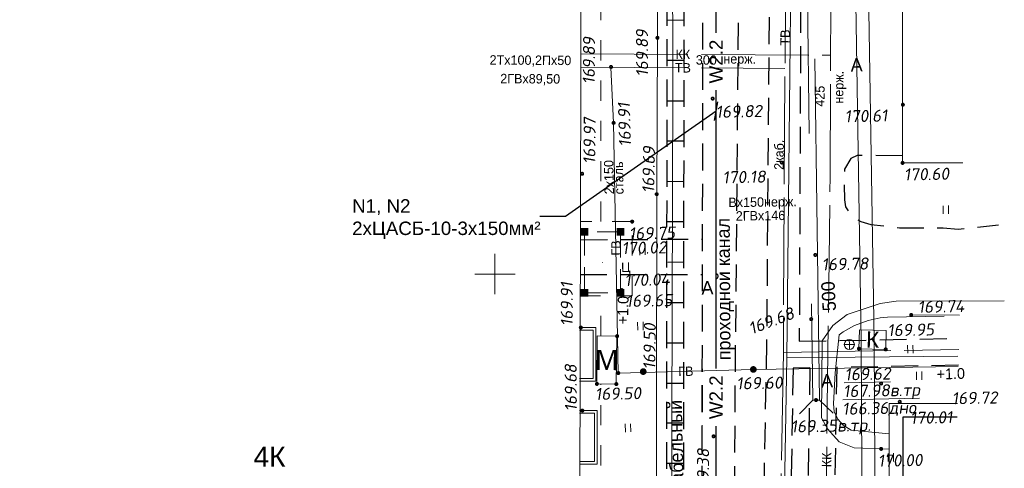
# Model space of a CAD drawing. Header units: millimetres. Extents: x 528565 to 529698, y -48331 to -46821.
# Tile 35 of 53: x 528947 to 529020, y -47271 to -47237. Entities that reach past the tile are written whole.
import ezdxf
from ezdxf import colors
from ezdxf.entities.mleader import LeaderData, LeaderLine
from ezdxf.enums import TextEntityAlignment as Align
from ezdxf.math import Vec2, Vec3

# ---------------------------------------------------------------- set-up
doc = ezdxf.new("R2010")
doc.units = ezdxf.units.MM
for name, pattern in [('DASHED', [19.049999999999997, 12.7, -6.35]), ('LU023', [3, 2, -1]), ('LU024', [3, 1.5, -1.5]), ('LU197', [9, 8, -1])]:
    doc.linetypes.add(name, pattern=pattern)
for name, color, linetype, lineweight in [('02 План', 7, 'Continuous', 25), ('_ПР_КЛ_10', 10, 'ОПС_W2', 30), ('ELEKTROSET_', 6, 'LU1191', 9), ('KANALIZACIA', 1, 'LU197', 13), ('OTMETKI', 7, 'Continuous', 13), ('setka', 5, 'Continuous', 0), ('TEPLOSET_', 94, 'LU197', 13), ('TEXT', 7, 'Continuous', 13), ('TOPOGRAFIA', 7, 'Continuous', 13), ('WODOPROWOD', 150, 'LU197', 13), ('ZDANIA', 7, 'Continuous', 15), ('электрика', 1, 'Continuous', 40)]:
    doc.layers.add(name, color=color, linetype=linetype, lineweight=lineweight)
doc.layers.add('Проходные каналы', color=7, linetype='Continuous')
doc.styles.add('R-131', font='trebuc.ttf')
doc.styles.add('SIMPLEX', font='arial.ttf')
doc.styles.add('SIMPLEX_K', font='txt')
doc.styles.get("Standard").update_dxf_attribs({"font": 'arial.ttf'})
doc.styles.add('Standard_k', font='simplex.shx', dxfattribs={"oblique": 10})
doc.styles.add('ОПС', font='arial.ttf')
doc.styles.add('СГЕНЕРИР_СТИЛЬ_1', font='times.ttf')
doc.linetypes.add('LU1191', pattern='A,1,-2,0.29,[131,ltypeshp01.shx,S=1.3,R=180,X=0.9229999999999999,Y=0.65],0.29,[131,ltypeshp01.shx,S=1.3,R=180,X=1.3,Y=0.65],5,[131,ltypeshp01.shx,S=1.3,R=0,X=-1.3,Y=-0.65],0.58,[131,ltypeshp01.shx,S=1.3,R=0,X=-1.3,Y=-0.65],-2,3', length=14.16)
doc.linetypes.add('ОПС_W2', pattern='A,10,-0.5,["W2",ОПС,S=1,R=0,X=0,Y=-0.5],-2.5', length=13)

# ---------------------------------------------------------------- blocks, each defined once
blk = doc.blocks.new('_Oblique')
at = {"color": 0, "linetype": 'ByBlock', "lineweight": -2}
blk.add_line((-0.5, -0.5), (0.5, 0.5), dxfattribs=at)
blk = doc.blocks.new('Pk_blok')
at = {"color": 0, "linetype": 'Continuous', "lineweight": 13, "const_width": 0.25}
blk.add_lwpolyline([(-0.175, 0, 1), (0.175, 0, 1)], format="xyb", close=True, dxfattribs=at)
blk = doc.blocks.new('KK_blok')
at = {"color": 0, "linetype": 'Continuous', "lineweight": 13}
for q in [(-0.75, 9.18454765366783e-17), (4.592273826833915e-17, 0.75), (-1.377682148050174e-16, -0.75), (0.75, -1.836909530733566e-16)]:
    blk.add_line((0, 0), q, dxfattribs=at)
blk.add_circle((0, 0), 0.75, dxfattribs=at)
blk = doc.blocks.new('MSTB_blok')
at = {"color": 0, "linetype": 'Continuous', "lineweight": 13, "const_width": 0.495}
blk.add_lwpolyline([(-0.2525, 0, 1), (0.2525, 0, 1)], format="xyb", close=True, dxfattribs=at)
blk = doc.blocks.new('U401t')
at = {"layer": 'TOPOGRAFIA'}
for p, q in [((-0.4000000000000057, 0), (-0.4000000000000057, 1.199999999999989)), ((0.4000000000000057, 0), (0.4000000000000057, 1.199999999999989))]:
    blk.add_line(p, q, dxfattribs=at)
blk = doc.blocks.new('U1075')
at = {"const_width": 0.5}
for points in [[(-0.2499999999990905, 4), (0.2500000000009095, 4)], [(3.750000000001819, 4), (4.250000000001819, 4)], [(-0.25, 0), (0.25, 0)], [(3.75, -9.094947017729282e-13), (4.25, -9.094947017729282e-13)]]:
    blk.add_lwpolyline(points, dxfattribs=at)
at = {"linetype": 'LU023'}
blk.add_lwpolyline([(4, -9.094947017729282e-13), (4.000000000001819, 4), (9.094947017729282e-13, 4), (0, 0)], close=True, dxfattribs=at)
at = {"const_width": 0.005}
blk.add_lwpolyline([(1.992500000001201, 2, 1), (2.007500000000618, 2, 1)], format="xyb", close=True, dxfattribs=at)
blk = doc.blocks.new('Setka_blok')
at = {"color": 0, "linetype": 'Continuous', "lineweight": 0}
for p, q in [((0, -3), (0, 3)), ((-3, 0), (3, 0))]:
    blk.add_line(p, q, dxfattribs=at)
blk = doc.blocks.new('A$C7B8D562C')
at = {"layer": 'ELEKTROSET_', "flags": 128}
for points in [[(65.74531402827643, 166.4272511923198), (65.6977528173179, 140.7528431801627), (65.19049390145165, 91.4752255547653), (64.09421394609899, 29.68813532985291), (71.88874780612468, 29.90176810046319)], [(69.50842590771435, 0.4420751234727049), (69.30891587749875, 25.9716049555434), (71.80512896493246, 69.160046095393), (71.67821904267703, 92.81002893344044), (70.69495130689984, 154.0797474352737)], [(68.55893019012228, 0.4420751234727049), (68.35968984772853, 25.93709539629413), (70.85590293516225, 69.12553653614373), (70.72899301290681, 92.77551937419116), (69.74572527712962, 154.0452378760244)], [(65.19049390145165, 91.4752255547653), (77.91834559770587, 91.60546011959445)]]:
    blk.add_lwpolyline(points, dxfattribs=at)
blk.add_lwpolyline([(8.016607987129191, 7.126805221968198), (42.80251183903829, 6.85531070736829, 0.3597034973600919), (57.24494816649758, 17.96508080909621), (57.28804194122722, 28.74507824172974), (56.53590461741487, 61.27555187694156), (56.68571543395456, 111.9720983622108), (56.58426590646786, 152.7959929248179), (56.30012339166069, 156.1553225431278), (73.83854515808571, 156.5145812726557)], format="xyb", dxfattribs=at)
at = {"layer": 'KANALIZACIA', "flags": 128}
for points in [[(68.57965522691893, 147.8570389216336), (68.40373189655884, 104.9922418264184), (67.88619082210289, 62.78425540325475), (67.2196967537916, 18.04011854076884), (67.32360656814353, 0.4420751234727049)], [(49.8125989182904, 114.1321923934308), (68.44075649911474, 114.0135130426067), (68.44075649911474, 114.0135130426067)]]:
    blk.add_lwpolyline(points, dxfattribs=at)
at = {"layer": 'TEPLOSET_', "linetype": 'Continuous', "flags": 128}
blk.add_lwpolyline([(52.62192031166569, 90.35082244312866), (52.27330987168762, 108.9807716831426), (52.07513928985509, 113.1177477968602)], dxfattribs=at)
at = {"layer": 'TEPLOSET_', "linetype": 'Continuous'}
blk.add_lwpolyline([(52.62192031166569, 90.35082244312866), (62.68857511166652, 90.62204304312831), (77.96007097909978, 90.829743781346)], dxfattribs=at)
at = {"layer": 'TOPOGRAFIA', "lineweight": 13}
for p in [(55.54928873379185, 124.3231334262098), (55.48570783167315, 103.6733955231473)]:
    blk.add_line(p, (55.53924175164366, 115.3180474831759), dxfattribs=at)
at = {"layer": 'TOPOGRAFIA'}
for p, q in [((70.59423426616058, 93.56807260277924), (70.55763051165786, 92.16853756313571)), ((70.59423426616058, 93.56807260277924), (72.58874030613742, 93.51590784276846)), ((72.58874030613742, 93.51590784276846), (72.5521365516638, 92.11637280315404)), ((70.55763051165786, 92.16853756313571), (72.5521365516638, 92.11637280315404))]:
    blk.add_line(p, q, dxfattribs=at)
at = {"layer": 'TOPOGRAFIA', "linetype": 'Continuous', "ltscale": 2}
for p, q in [((66.12373382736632, 87.32561638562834), (67.11031013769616, 88.33888146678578)), ((67.61027048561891, 88.34555365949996), (68.62353556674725, 87.35897734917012))]:
    blk.add_line(p, q, dxfattribs=at)
at = {"layer": 'TOPOGRAFIA', "flags": 128}
for points in [[(73.84472416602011, 166.4272511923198), (73.80705787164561, 106.0011203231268), (78.3068718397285, 106.005303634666)], [(72.81666997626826, 88.07985433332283), (72.80354100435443, 68.19132250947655)], [(77.89722113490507, 88.07951539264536), (72.81666997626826, 88.07985433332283)]]:
    blk.add_lwpolyline(points, dxfattribs=at)
at = {"layer": 'TOPOGRAFIA', "linetype": 'DASHED', "ltscale": 2}
blk.add_lwpolyline([(67.11031013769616, 88.33888146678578), (67.61027048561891, 88.34555365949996), (67.00630156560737, 133.6021168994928), (66.50634121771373, 133.5954447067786)], close=True, dxfattribs=at)
at = {"layer": 'TOPOGRAFIA', "linetype": 'LU024'}
for points in [[(51.32100713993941, 101.6358574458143), (51.31239674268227, 118.2311281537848)], [(51.3254303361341, 93.11079910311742), (51.3238795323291, 96.09974474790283)], [(51.33354413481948, 77.47264885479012), (51.32728212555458, 89.5417481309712)]]:
    blk.add_lwpolyline(points, dxfattribs=at)
at = {"layer": 'TOPOGRAFIA'}
blk.add_lwpolyline([(55.48570783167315, 103.6733955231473), (55.48570783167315, 103.6733955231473), (55.43929571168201, 71.31934440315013, -0.4119771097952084), (48.47119270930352, 64.31790478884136), (33.37573675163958, 64.32295604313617)], format="xyb", dxfattribs=at)
at = {"layer": 'TOPOGRAFIA', "linetype": 'LU024'}
blk.add_lwpolyline([(53.65686656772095, 101.6308102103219), (49.80497112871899, 101.6391332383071), (49.79300897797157, 96.10305259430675), (53.64490441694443, 96.09472956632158)], close=True, dxfattribs=at)
at = {"layer": 'TOPOGRAFIA'}
for points in [[(72.81443239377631, 84.6902339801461), (70.20109016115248, 84.77289144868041), (69.07694748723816, 85.2374064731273), (68.2200470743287, 86.20721478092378), (67.75546934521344, 87.01507299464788), (67.8026336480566, 92.76449254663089), (68.60885003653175, 93.88217131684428), (69.68204844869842, 94.70583734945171), (72.14644910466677, 95.54083762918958), (73.33644958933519, 95.71563755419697), (81.38757657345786, 95.73060664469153)], [(74.44807591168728, 94.67876324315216), (78.0476946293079, 94.66404207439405)], [(76.90893209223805, 94.5908025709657), (72.67498349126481, 94.50710380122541), (72.13700470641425, 94.45779918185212), (71.23108924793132, 94.26869541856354), (70.22157331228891, 93.89429532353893), (69.37111151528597, 93.41488457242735), (69.09131199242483, 93.19440204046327), (68.79548863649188, 90.37493143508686), (68.65687742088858, 88.07105745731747), (68.71283334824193, 87.50261063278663), (68.97153184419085, 86.9256545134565), (69.37994304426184, 86.47700448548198), (69.98251287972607, 86.10961889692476), (72.81518205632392, 85.82586646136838)], [(49.72508739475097, 93.74133211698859), (50.94409130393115, 93.74196459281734), (50.94616670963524, 89.74192619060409), (49.72716280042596, 89.74129371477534)], [(49.72519116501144, 93.54133019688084), (50.74419315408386, 93.54185890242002), (50.74606101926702, 89.94182434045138), (49.72705903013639, 89.94129563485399)], [(49.72829391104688, 87.56124480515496), (51.05768078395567, 87.56193455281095), (51.05975618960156, 83.56189615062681), (49.73036931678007, 83.5612064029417)], [(49.72839768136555, 87.3612428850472), (50.85778263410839, 87.36182886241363), (50.85965049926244, 83.7617943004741), (49.7302655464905, 83.76120832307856)]]:
    blk.add_lwpolyline(points, dxfattribs=at)
at = {"layer": 'TOPOGRAFIA', "lineweight": 30, "flags": 128}
for points in [[(73.81605616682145, 87.0792216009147), (73.80490500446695, 69.18997587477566)], [(77.87435629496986, 87.07897938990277), (73.81605616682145, 87.0792216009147)]]:
    blk.add_lwpolyline(points, dxfattribs=at)
at = {"layer": 'WODOPROWOD'}
for p, q in [((65.35217598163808, 166.4272511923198), (64.92289323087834, 91.87681633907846)), ((49.82980458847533, 113.1320527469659), (65.04472879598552, 113.0351189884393)), ((64.92289323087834, 91.87681633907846), (64.0058101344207, 39.88827295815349)), ((64.92289323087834, 91.87681633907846), (77.98940845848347, 92.11351416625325))]:
    blk.add_line(p, q, dxfattribs=at)
at = {"layer": 'ZDANIA'}
blk.add_lwpolyline([(8.016607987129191, 70.2765304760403), (49.7372507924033, 70.29817708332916), (49.94496280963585, 166.4272511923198)], dxfattribs=at)
for points in [[(72.58874030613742, 93.51590784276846), (70.59423426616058, 93.56807260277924), (70.55763051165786, 92.16853756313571), (72.5521365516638, 92.11637280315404)], [(52.47515697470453, 89.53276061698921), (51.02720869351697, 89.54409761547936), (51.05515146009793, 93.11291530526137), (52.5030997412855, 93.10157830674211)]]:
    blk.add_lwpolyline(points, close=True, dxfattribs=at)
at = {"layer": 'Проходные каналы', "linetype": 'LU023'}
for p, q in [((63.6745460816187, 92.67272422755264), (62.64359628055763, 40.81487016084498)), ((65.64740142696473, 90.70904911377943), (64.79644174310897, 41.05004659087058)), ((66.89799566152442, 90.73230705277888), (65.64740142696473, 90.70904911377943)), ((66.89799566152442, 90.73230705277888), (66.04703703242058, 41.07336608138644)), ((68.89894643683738, 90.76951975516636), (68.04798949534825, 41.11067726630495)), ((77.96254674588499, 90.93808015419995), (68.89894643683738, 90.76951975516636))]:
    blk.add_line(p, q, dxfattribs=at)
at = {"layer": 'Проходные каналы', "linetype": 'LU023', "flags": 128}
for points in [[(66.3599404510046, 153.690839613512), (66.10572545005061, 92.71793811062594)], [(59.35534401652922, 0.4420751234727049), (59.15534903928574, 28.23760416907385), (59.03977112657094, 45.18348516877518), (58.8914069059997, 67.42646202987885), (58.87899119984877, 83.17330219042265), (58.8906959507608, 97.7391691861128), (58.91910164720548, 105.6137151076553), (58.9446895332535, 131.6541889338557), (59.02850422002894, 146.8732643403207)], [(60.80878215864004, 0.4420751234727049), (60.76324127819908, 9.204187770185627), (60.65323179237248, 23.6837517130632), (60.51677390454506, 41.48723823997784), (60.57986034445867, 46.83752151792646), (60.95053463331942, 58.94844733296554), (61.20023165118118, 70.90944470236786), (61.34092925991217, 89.20890858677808), (61.55334447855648, 113.5645889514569), (61.71847033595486, 138.5407397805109), (61.77199572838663, 146.8570004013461)], [(56.40438793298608, 23.2105078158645), (56.38386993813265, 38.92451605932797), (56.24516430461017, 57.19777657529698), (56.2381609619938, 90.71424128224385), (56.27486185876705, 121.4572655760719), (56.30938653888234, 134.7222582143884)], [(57.66790588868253, 23.17367332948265), (57.64738789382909, 38.88768157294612), (57.50868226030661, 57.16094208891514), (57.50167891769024, 90.677406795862), (57.5383798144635, 121.4204310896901), (57.57290449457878, 134.6854237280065)], [(63.85533417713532, 116.8451475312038), (63.6745460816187, 92.67272422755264)], [(56.28316572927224, 116.6410738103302), (57.53268364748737, 116.6489563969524)], [(56.27593479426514, 113.6525254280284), (57.52911595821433, 113.6604311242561)], [(56.27219794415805, 110.6123148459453), (57.52548656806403, 110.6202212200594)], [(56.26607245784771, 107.6436087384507), (57.52194255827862, 107.6515313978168)], [(73.80738639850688, 106.528159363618), (70.43476626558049, 106.5617261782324), (69.94794005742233, 106.3223265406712), (69.49064384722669, 105.5321878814), (69.45124002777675, 104.5743530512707), (69.47819887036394, 103.2561353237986), (69.56129530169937, 102.7203467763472), (69.93407665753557, 102.1249214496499), (70.69880385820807, 101.6342345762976), (71.4507728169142, 101.4136604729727), (73.57112227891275, 101.1793816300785), (76.84281155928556, 101.161581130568), (77.93782446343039, 101.0684220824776), (80.94670196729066, 101.4021291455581)], [(56.26834838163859, 104.6249825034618), (57.5183388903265, 104.6328680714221)], [(56.2744261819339, 101.6320717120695), (57.51476589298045, 101.6398963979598)], [(49.81790783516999, 100.2806013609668), (58.89679109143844, 100.3267644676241)], [(56.30339544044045, 98.62196247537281), (57.51117219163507, 98.62958173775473)], [(49.77254759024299, 97.68596189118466), (58.9143525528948, 97.69418974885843)], [(56.26452049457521, 95.60251038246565), (57.50756784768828, 95.61035214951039)], [(56.24667291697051, 92.60766415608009), (57.50399272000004, 92.61559596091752)], [(66.10572545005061, 92.71793811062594), (78.0082797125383, 92.93929598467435)], [(56.25329910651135, 89.60013369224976), (57.50190237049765, 89.60801050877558)], [(56.25758217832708, 86.64187640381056), (57.50252051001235, 86.64973010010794)], [(56.22762235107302, 83.63351285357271), (57.50314907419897, 83.64155951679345)]]:
    blk.add_lwpolyline(points, dxfattribs=at)
at = {"layer": 'OTMETKI', "linetype": 'Continuous'}
for p, xscale, yscale, zscale, rotation in [((55.53924175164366, 115.3180474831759), 0.50000486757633, 0.50000486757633, 0.50000486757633, 1.173488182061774), ((52.08586282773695, 113.1474936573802), 0.50000486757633, 0.50000486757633, 0.50000486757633, 1.173488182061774), ((59.6548091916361, 110.7933396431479), 0.50000486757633, 0.50000486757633, 0.50000486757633, 1.173488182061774), ((73.82727575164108, 110.3364858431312), 0.50000486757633, 0.50000486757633, 0.50000486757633, 1.173488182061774), ((52.27330987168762, 108.9807716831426), 0.50000486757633, 0.50000486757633, 0.50000486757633, 1.173488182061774), ((64.80655667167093, 106.026799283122), 0.50000486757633, 0.50000486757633, 0.50000486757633, 1.173488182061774), ((73.80705787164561, 106.0011203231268), 0.50000486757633, 0.50000486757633, 0.50000486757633, 1.173488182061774), ((49.9274306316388, 105.1898970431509), 0.50000486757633, 0.50000486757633, 0.50000486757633, 1.173488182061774), ((55.48570783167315, 103.6733955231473), 0.50000486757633, 0.50000486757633, 0.50000486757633, 1.173488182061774), ((53.65686656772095, 101.6308102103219), 0.5000048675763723, 0.5000048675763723, 0.5000048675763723, 250.9950757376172), ((52.79299052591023, 100.8597934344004), 0.5000048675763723, 0.5000048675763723, 0.5000048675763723, 250.9950757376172), ((67.3049297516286, 99.15045584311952), 0.50000486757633, 0.50000486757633, 0.50000486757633, 1.173488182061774), ((52.88126526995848, 96.52798278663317), 0.5000048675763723, 0.5000048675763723, 0.5000048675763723, 250.9950757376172), ((74.44807591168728, 94.67876324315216), 0.50000486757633, 0.50000486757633, 0.50000486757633, 1.173488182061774), ((66.99645429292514, 94.36719213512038), 0.50000486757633, 0.50000486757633, 0.50000486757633, 1.173488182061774), ((49.82987015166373, 93.7413864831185), 0.50000486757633, 0.50000486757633, 0.50000486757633, 1.173488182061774), ((52.53247927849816, 93.10134827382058), 0.5000048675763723, 0.5000048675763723, 0.5000048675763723, 250.9950757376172), ((70.55763051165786, 92.16853756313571), 0.50000486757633, 0.50000486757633, 0.50000486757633, 1.173488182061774), ((72.5521365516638, 92.11637280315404), 0.50000486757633, 0.50000486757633, 0.50000486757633, 1.173488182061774), ((52.62192031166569, 90.35082244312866), 0.50000486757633, 0.50000486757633, 0.50000486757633, 1.173488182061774), ((51.02720869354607, 89.54409761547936), 0.5000048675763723, 0.5000048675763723, 0.5000048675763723, 250.9950757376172), ((52.47515697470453, 89.53276061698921), 0.5000048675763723, 0.5000048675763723, 0.5000048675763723, 250.9950757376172), ((72.20919753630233, 89.57473266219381), 0.5000048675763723, 0.5000048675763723, 0.5000048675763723, 250.9950757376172), ((67.36029031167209, 88.34221756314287), 0.50000486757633, 0.50000486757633, 0.50000486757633, 1.173488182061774), ((73.59825080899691, 88.21136369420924), 0.5000048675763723, 0.5000048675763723, 0.5000048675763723, 250.9950757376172), ((49.94345963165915, 87.56135644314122), 0.50000486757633, 0.50000486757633, 0.50000486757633, 1.173488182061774), ((59.71893043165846, 85.64113276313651), 0.50000486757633, 0.50000486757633, 0.50000486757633, 1.173488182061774), ((72.20891782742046, 84.70514032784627), 0.5000048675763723, 0.5000048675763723, 0.5000048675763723, 250.9950757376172)]:
    blk.add_blockref('Pk_blok', p, dxfattribs=dict(at, xscale=xscale, yscale=yscale, zscale=zscale, rotation=rotation))
at = {"layer": 'setka', "lineweight": -2, "xscale": 0.5, "yscale": 0.5, "zscale": 0.5}
blk.add_blockref('Setka_blok', (43.43351491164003, 97.72787328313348), dxfattribs=at)
at = {"layer": 'TOPOGRAFIA'}
for name, p, xscale, yscale, zscale, rotation in [('U401t', (77.03468264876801, 102.2137959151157), 0.50000486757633, 0.50000486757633, 0.50000486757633, 1.173488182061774), ('U1075', (50.10566536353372, 100.8598115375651), 1.131626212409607, 0.6718312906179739, 1.131626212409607, 269.9996140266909), ('U401t', (54.4265129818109, 99.14192744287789), 0.50000486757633, 0.50000486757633, 0.50000486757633, 1.173488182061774), ('U401t', (54.27812004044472, 93.55121802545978), 0.50000486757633, 0.50000486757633, 0.50000486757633, 1.173488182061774), ('U401t', (74.39166398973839, 91.83742120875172), 0.50000486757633, 0.50000486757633, 0.50000486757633, 1.173488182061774), ('U401t', (75.04431240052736, 89.85484187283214), 0.50000486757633, 0.50000486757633, 0.50000486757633, 1.173488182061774), ('U401t', (53.35169015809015, 85.96623709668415), 0.50000486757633, 0.50000486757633, 0.50000486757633, 1.173488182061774), ('U401t', (72.9389025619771, 83.77449415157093), 0.50000486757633, 0.50000486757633, 0.50000486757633, 1.173488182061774)]:
    blk.add_blockref(name, p, dxfattribs=dict(at, xscale=xscale, yscale=yscale, zscale=zscale, rotation=rotation))
at = {"layer": 'TOPOGRAFIA', "linetype": 'Continuous', "xscale": 0.50000486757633, "yscale": 0.50000486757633, "zscale": 0.50000486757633, "rotation": 1.173488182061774}
for name, p in [('KK_blok', (69.84015767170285, 92.47691168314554)), ('MSTB_blok', (54.48003279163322, 90.46290044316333)), ('MSTB_blok', (62.68857511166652, 90.62204304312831))]:
    blk.add_blockref(name, p, dxfattribs=at)
at = {"layer": 'ELEKTROSET_', "linetype": 'Continuous', "lineweight": 13, "style": 'SIMPLEX_K'}
blk.add_text('2каб.', height=0.700006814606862, rotation=89.41022375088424, dxfattribs=at).set_placement((64.93868848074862, 105.4834437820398))
at = {"layer": 'KANALIZACIA', "linetype": 'Continuous', "lineweight": 13, "style": 'SIMPLEX_K'}
for rotation, p in [(359.6349754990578, (57.43154298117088, 114.0836523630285)), (89.2974923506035, (68.14496135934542, 83.88824861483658))]:
    blk.add_text('КК', height=0.700006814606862, rotation=rotation, dxfattribs=at).set_placement(p, align=Align.MIDDLE)
for s, rotation, p in [('300', 359.6349754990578, (58.39994039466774, 113.322207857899)), ('нерж.', 359.6349754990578, (60.4503679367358, 113.4003847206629)), ('нерж.', 89.2974923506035, (69.38228028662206, 110.4128378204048)), ('425', 89.2974923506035, (67.98201325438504, 110.1830065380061))]:
    blk.add_text(s, height=0.700006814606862, rotation=rotation, dxfattribs=at).set_placement(p)
at = {"layer": 'OTMETKI', "style": 'Standard_k', "oblique": 10}
for s, rotation, p in [('169.89', 90.14965008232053, (53.94733430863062, 112.4224083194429)), ('169.89', 89.62401851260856, (49.97223705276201, 111.862741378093)), ('169.91', 91.57170252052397, (52.67628295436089, 107.1885019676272)), ('169.82', 1.173488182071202, (59.86799909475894, 110.2509952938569)), ('169.97', 89.33919106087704, (50.00767929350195, 105.9186278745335)), ('170.61', 1.173488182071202, (69.47299391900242, 109.9177059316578)), ('169.69', 88.9037132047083, (54.40176976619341, 103.7653514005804)), ('170.60', 1.173488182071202, (73.89793501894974, 105.5812184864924)), ('170.18', 1.120644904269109, (60.37592570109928, 105.3718719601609)), ('169.75', 1.173488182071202, (53.39949029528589, 101.1906255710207)), ('170.02', 1.173488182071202, (52.86658409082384, 100.1021173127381)), ('169.78', 1.173488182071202, (67.76815581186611, 98.89129916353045)), ('170.04', 1.173488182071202, (53.06700404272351, 97.71589308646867)), ('169.91', 90.07090763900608, (48.33774447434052, 93.8472166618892)), ('169.65', 1.173488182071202, (53.17262703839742, 96.1664227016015)), ('169.74', 1.173488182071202, (74.92672898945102, 95.72624312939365)), ('169.68', 20.62833168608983, (62.23443727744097, 94.05518596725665)), ('169.50', 89.18313244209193, (54.48054937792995, 90.62082362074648)), ('169.95', 1.173488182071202, (72.66418686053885, 93.98769933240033)), ('169.68', 90.33029162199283, (48.64305403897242, 87.49822496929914)), ('%%u169.62', 1.173488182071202, (69.46969648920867, 90.70211356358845)), ('169.60', 1.173488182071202, (61.40850377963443, 90.02740129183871)), ('169.50', 1.173488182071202, (50.87385614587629, 89.2425298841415)), ('169.72', 1.173488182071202, (77.46486992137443, 88.9190752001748)), ('170.01', 1.173488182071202, (74.35478052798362, 87.45620815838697)), ('169.35в.тр.', 1.173488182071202, (65.46228186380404, 86.82172953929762)), ('169.38', 89.6514257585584, (58.47554940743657, 81.24589774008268)), ('170.00', 1.173488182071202, (71.9515415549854, 84.26495568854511))]:
    blk.add_text(s, height=0.9000087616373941, rotation=rotation, dxfattribs=at).set_placement(p, align=Align.TOP_LEFT)
at = {"layer": 'TEPLOSET_', "linetype": 'Continuous', "lineweight": 13, "style": 'SIMPLEX_K'}
for s, p in [('2x150', (52.29857466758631, 103.6711090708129)), ('сталь', (53.02003247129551, 103.662762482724))]:
    blk.add_text(s, height=0.700006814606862, rotation=91.07201451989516, dxfattribs=at).set_placement(p)
for rotation, p in [(91.07201451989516, (52.44761509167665, 99.66579706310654)), (1.543316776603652, (57.65524771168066, 90.48643274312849))]:
    blk.add_text('ГВ', height=0.700006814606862, rotation=rotation, dxfattribs=at).set_placement(p, align=Align.MIDDLE)
at = {"layer": 'TEXT', "style": 'SIMPLEX_K'}
for s, height, rotation, p in [('А', 1.00000973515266, 1.173488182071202, (69.94636757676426, 112.7977042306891)), ('проходной канал', 1.00000973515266, 90.33070818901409, (60.98578510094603, 91.30809534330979)), ('Ц', 0.700006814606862, 1.173488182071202, (52.83921565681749, 97.87483273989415)), ('А', 1.00000973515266, 1.173488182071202, (58.8266967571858, 96.19683606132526)), ('500', 1.00000973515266, 93.17762707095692, (68.85323826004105, 94.98588349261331)), ('+1.0', 0.800007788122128, 88.7428494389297, (53.34800491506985, 93.97327325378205)), ('А', 1.00000973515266, 1.173488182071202, (67.73971842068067, 89.27287974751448)), ('+1.0', 0.800007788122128, 1.790052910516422, (76.35506749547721, 89.86458617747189))]:
    blk.add_text(s, height=height, rotation=rotation, dxfattribs=at).set_placement(p)
at = {"layer": 'WODOPROWOD', "linetype": 'Continuous', "lineweight": 13, "style": 'SIMPLEX_K'}
for height, rotation, p in [(0.700006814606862, 89.670078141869, (65.05798533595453, 115.3372865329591)), (0.7000068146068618, 359.6349754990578, (57.43726669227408, 113.0835858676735))]:
    blk.add_text('ТВ', height=height, rotation=rotation, dxfattribs=at).set_placement(p, align=Align.MIDDLE)
for s, height, rotation, p in [('2Тх100,2Пх50', 0.7000068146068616, 359.6349754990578, (43.03124068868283, 113.3225936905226)), ('2ГВх89,50', 0.700006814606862, 359.6349754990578, (43.82639297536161, 111.9343155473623)), ('Вх150нерж.', 0.700006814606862, 0.7339868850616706, (60.83023222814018, 102.707878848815)), ('2ГВх146', 0.700006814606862, 0.7339868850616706, (61.38231278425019, 101.7008941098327))]:
    blk.add_text(s, height=height, rotation=rotation, dxfattribs=at).set_placement(p)
at = {"layer": 'WODOPROWOD', "style": 'Standard_k', "oblique": 10}
for s, p in [('%%u167.98в.тр', (69.36745589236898, 89.45042682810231)), ('166.36дно', (69.29710985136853, 88.13730669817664))]:
    blk.add_text(s, height=0.9000087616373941, rotation=1.173488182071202, dxfattribs=at).set_placement(p, align=Align.TOP_LEFT)
at = {"layer": 'ZDANIA', "lineweight": 13}
for s, height, rotation, style, p in [('К', 1.200011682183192, 358.5018148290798, 'SIMPLEX', (71.5731854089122, 92.84222270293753)), ('М', 1.50001460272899, 359.5514004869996, 'R-131', (51.76515421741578, 91.32283796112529)), ('4К', 1.50001460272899, 0.02972770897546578, 'SIMPLEX', (26.63492209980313, 84.12116094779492))]:
    blk.add_text(s, height=height, rotation=rotation, dxfattribs=dict(at, style=style)).set_placement(p, align=Align.MIDDLE)
at = {"layer": 'Проходные каналы', "style": 'SIMPLEX_K'}
blk.add_text('лоток кабельный', height=1.00000973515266, rotation=91.23504661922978, dxfattribs=at).set_placement((57.58319297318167, 77.76851221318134))

msp = doc.modelspace()

# ---------------------------------------------------------------- linework, layer by layer
at = {"layer": '_ПР_КЛ_10', "linetype": 'ByBlock'}
msp.add_lwpolyline([(528988.8623735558, -47331.84175664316), (528998.8720893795, -47331.84175664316), (528998.8720893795, -47209.86688727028), (529012.7904930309, -47209.87556323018)], dxfattribs=at)

# ---------------------------------------------------------------- next in the draw order: texts
at = {"lineweight": 0, "char_height": 0.9999999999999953, "attachment_point": 5, "rotation": 90, "bg_fill": 3, "box_fill_scale": 1.5, "bg_fill_color": 256, "bg_fill_transparency": 0}
for insert in [(528998.8720893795, -47240.56990002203), (528998.8720893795, -47265.56990002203)]:
    msp.add_mtext('{\\C1;W2.2}', dxfattribs=dict(at, insert=insert))

# ---------------------------------------------------------------- next in the draw order: leaders
at = {"layer": 'электрика', "color": 7, "lineweight": 0, "ltscale": 10}
ml = msp.add_multileader_mtext('Standard', dxfattribs=at)
ml.set_content('\\A1;{\\fArial|b0|i0|c0|p34;N1, N2\\P\\A0;2x\\fArial|b0|i0|c204|p34;ЦАСБ-10-3х150мм²}', color=7, style='СГЕНЕРИР_СТИЛЬ_1')
ml.set_leader_properties()
ml.set_arrow_properties(name='OBLIQUE')
ml.build(insert=Vec2(0, 0))
ml.multileader.update_dxf_attribs({"text_left_attachment_type": 6, "text_right_attachment_type": 6, "arrow_head_size": 1})
ctx = ml.context
ctx.base_point, ctx.char_height, ctx.arrow_head_size, ctx.landing_gap_size, ctx.plane_origin = Vec3(528971.73955587, -47252.09913726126, 1.712999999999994), 1, 1, 0.01, Vec3(528963.5387856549, -47259.06017197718, 1.712999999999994)
ctx.left_attachment, ctx.right_attachment = 6, 6
notes = []
notes.append((ctx, [(1, (1, 1, 0), (528987.6384565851, -47252.09913726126, 1.712999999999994), (-1, 0), 1.900046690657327, [(0, [(528998.8720893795, -47244.25946438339, 1.712999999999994)], 0, [])])]))
ctx.mtext.insert, ctx.mtext.width, ctx.mtext.defined_height, ctx.mtext.flow_direction = Vec3(528971.74955587, -47250.82151106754, 1.712999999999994), 1.600497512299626e-12, 3.354451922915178, 5
ctx.mtext.has_bg_fill, ctx.mtext.bg_color, ctx.mtext.bg_scale_factor, ctx.mtext.bg_transparency, ctx.mtext.use_window_bg_color = 1, -1027028792, 1.5, 0, 1
for ctx, leaders in notes:
    for number, flags, end, landing, length, lines in leaders:
        leader = LeaderData()
        leader.index, (leader.has_last_leader_line, leader.has_dogleg_vector, leader.attachment_direction) = number, flags
        leader.last_leader_point, leader.dogleg_vector, leader.dogleg_length = Vec3(end), Vec3(landing), length
        for number, points, colour, breaks in lines:
            line = LeaderLine()
            line.index, line.vertices, line.color, line.breaks = number, Vec3.list(points), colors.encode_raw_color(colour), breaks
            leader.lines.append(line)
        ctx.leaders.append(leader)

# ---------------------------------------------------------------- next in the draw order: block references
at = {"layer": '02 План'}
msp.add_blockref('A$C7B8D562C', (528938.9595960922, -47354.12049295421), dxfattribs=at)

doc.saveas('drawing.dxf')
